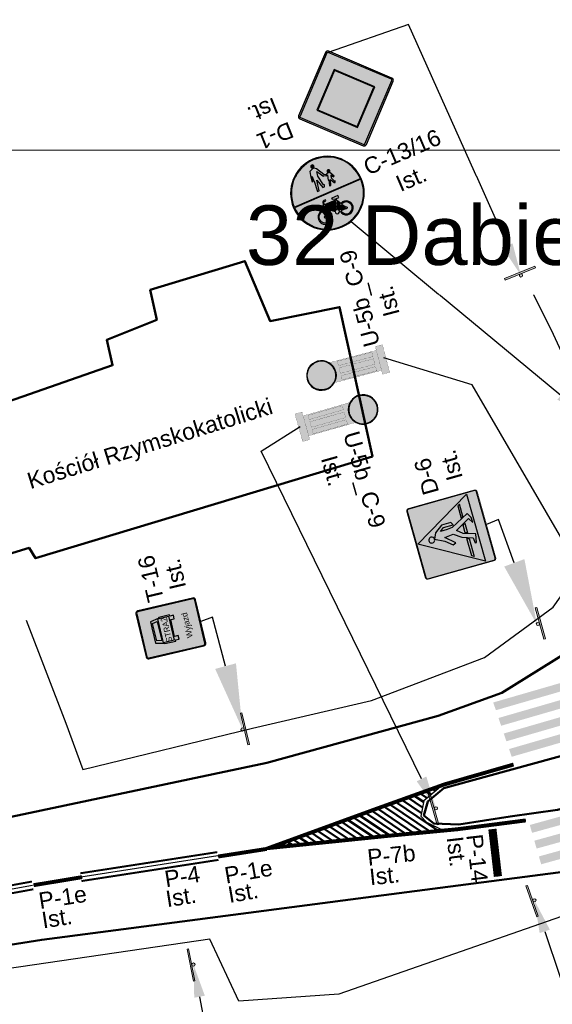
# Model space of a CAD drawing. Header units: millimetres. Extents: x -32728 to 3439, y -21222 to 1675.
# Tile 47 of 49: x 3295 to 3327, y 1544 to 1604. Entities that reach past the tile are written whole.
import ezdxf
from ezdxf import colors
from ezdxf.entities.mleader import LeaderData, LeaderLine
from ezdxf.math import Vec2, Vec3

# ---------------------------------------------------------------- set-up
doc = ezdxf.new("R2010")
doc.units = ezdxf.units.MM
for name, pattern in [('2', [1.5, 1, -0.5]), ('P-14', [1, 0.75, -0.25]), ('P-1E', [2, 0, -1, 1]), ('P-7b', [1, 1, 0])]:
    doc.linetypes.add(name, pattern=pattern)
doc.layers.add('0  podklady', color=250, linetype='Continuous', lineweight=5, plot=False)
doc.layers.add('0 pomoc', color=61, linetype='Continuous', lineweight=30, plot=False)
for name, color, linetype, lineweight in [('10 znaki pionowe istniejące', 251, 'Continuous', 15), ('10 znaki poziome istniejące', 251, 'Continuous', 15), ('2 droga', 250, 'Continuous', 50)]:
    doc.layers.add(name, color=color, linetype=linetype, lineweight=lineweight)
doc.layers.add('2 krawedz jezdni', color=7, linetype='2', lineweight=50, true_color=0x000000)
doc.layers.add('4 wymiary', color=7, linetype='Continuous', lineweight=15, true_color=0x000000)
for name, color, linetype, true_color in [('ZWTraffic_Color_255_255_255', 7, 'Continuous', 0xffffff), ('ZWTraffic_Grey_0_0_0', 7, 'Continuous', 0x000000), ('ZWTraffic_Grey_1', 7, 'Continuous', 0x4c4c4c), ('ZWTraffic_Grey_2', 7, 'Continuous', 0xe1e1e1), ('ZWTraffic_Grey_255_255_255', 7, 'Continuous', 0xffffff), ('ZWTraffic_Grey_40', 7, 'Continuous', 0xbcbcbc), ('ZWTraffic_Grey_5', 7, 'Continuous', 0x1d1d1d), ('ZWTraffic_Grey_7', 7, 'Continuous', 0x000000)]:
    doc.layers.add(name, color=color, linetype=linetype, true_color=true_color)
doc.styles.add('Drogowy', font='Drogowa.ttf')
doc.styles.add('plan', font='arial.ttf', dxfattribs={"height": 1})
doc.styles.get("Standard").update_dxf_attribs({"font": 'arial.ttf'})
picture_1 = doc.add_image_def('image32.png', size_in_pixel=(1895, 898))

# ---------------------------------------------------------------- blocks, each defined once
blk = doc.blocks.new('P_Opis_Poziome')
for tag, p in [('SYMBOL', (0, 0)), ('DŁUGOŚĆ', (0, -1.2)), ('STAN', (0, -2.4))]:
    blk.add_attdef(tag, p, '', height=1)
at = {"flags": 1}
for tag, p in [('Powierzchnia', (0, -3.6)), ('Powierzchnia_na_mb', (0, -4.8))]:
    blk.add_attdef(tag, p, '', height=1, dxfattribs=at)
blk = doc.blocks.new('P_Opis_Pionowe')
for tag, p in [('Symbol', (0, 0)), ('Stan', (5, 0))]:
    blk.add_attdef(tag, p, '', height=1)
at = {"flags": 1}
for tag, p in [('Wielkość', (0, -1.2)), ('Odblaskowość', (0, -2.4)), ('Aktywny', (0, -3.6)), ('Ilość', (0, -4.8)), ('Dodatkowe', (0, -6)), ('Kilometraż', (0, -7.2)), ('NrDrogi', (0, -8.4))]:
    blk.add_attdef(tag, p, '', height=1, dxfattribs=at)
blk = doc.blocks.new('C-9_')
at = {"true_color": 0xffffff}
h = blk.add_hatch(color=7, dxfattribs=at)
h.dxf.hatch_style = 1
h.paths.add_polyline_path([(-450, 450, -1), (450, 450, -1)])
h.paths.add_polyline_path([(-441, 450, -1), (441, 450, -1)], flags=16)
at = {"true_color": 0x1d1d1d}
h = blk.add_hatch(color=250, dxfattribs=at)
h.paths.add_polyline_path([(220, 832, 1), (-220, 68, 1)])
h.paths.add_polyline_path([(215, 508), (351, 247), (58, 235), (103, 313), (-346, 572), (-278, 688), (170, 430)], flags=16)
at = {"true_color": 0xffffff}
h = blk.add_hatch(color=7, dxfattribs=at)
h.dxf.hatch_style = 1
h.paths.add_polyline_path([(215, 508), (351, 247), (58, 235), (103, 313), (-346, 572), (-278, 688), (170, 430)])
at = {"color": 7, "true_color": 0xffffff}
blk.add_lwpolyline([(450, 450, 1), (-450, 450, 1)], format="xyb", close=True, dxfattribs=at)
at = {"color": 250, "true_color": 0x1d1d1d}
blk.add_lwpolyline([(441, 450, 1), (-441, 450, 1)], format="xyb", close=True, dxfattribs=at)
blk = doc.blocks.new('U-5b_C-9_')
at = {"layer": 'ZWTraffic_Grey_2'}
h = blk.add_hatch(color=256, dxfattribs=at)
h.paths.add_polyline_path([(-33, 150), (-33, 586), (36, 586), (36, 150)])
h.paths.add_polyline_path([(64, 150), (64, 586), (119, 586), (119, 150)])
h.paths.add_polyline_path([(-115, 150), (-115, 586), (-63, 586), (-63, 150)])
at = {"layer": 'ZWTraffic_Grey_255_255_255'}
h = blk.add_hatch(color=256, dxfattribs=at)
h.paths.add_polyline_path([(-183, 815, 0.205258), (-126, 682, 0.4), (128, 682, 0.205258), (186, 815, 1)])
h.paths.add_polyline_path([(178, 815, 1), (-176, 815, 1)], flags=16)
h = blk.add_hatch(color=256, dxfattribs=at)
h.paths.add_polyline_path([(-126, 90), (128, 90), (128, 682, -0.4), (-126, 682)])
h.paths.add_polyline_path([(-33, 150), (-33, 586), (36, 586), (36, 150)], flags=16)
h.paths.add_polyline_path([(64, 150), (64, 586), (119, 586), (119, 150)], flags=16)
h.paths.add_polyline_path([(-115, 150), (-115, 586), (-63, 586), (-63, 150)], flags=16)
h.paths.add_polyline_path([(-175, 0), (-175, 90), (-126, 90), (128, 90), (175, 90), (175, 0)])
at = {"layer": 'ZWTraffic_Grey_0_0_0'}
blk.add_lwpolyline([(128, 682, 1.77, 1.77, 0), (128, 90, 1.77, 1.77, 0), (175, 90, 1.77, 1.77, 0), (175, 0, 1.77, 1.77, 0), (-175, 0, 1.77, 1.77, 0), (-175, 90, 1.77, 1.77, 0), (-126, 90, 1.77, 1.77, 0), (-126, 682, 1.77, 1.77, 0.4)], format="xyseb", close=True, dxfattribs=at)
at = {"layer": 'ZWTraffic_Grey_255_255_255', "const_width": 1.77}
blk.add_lwpolyline([(186, 815, 1), (-183, 815, 1)], format="xyb", close=True, dxfattribs=at)
at = {"layer": 'ZWTraffic_Grey_255_255_255'}
for points in [[(-115, 586, 1.77, 1.77, 0), (-115, 150, 1.77, 1.77, 0), (-63, 150, 1.77, 1.77, 0), (-63, 586, 1.77, 1.77, 0)], [(-33, 586, 1.77, 1.77, 0), (-33, 150, 1.77, 1.77, 0), (36, 150, 1.77, 1.77, 0), (36, 586, 1.77, 1.77, 0)], [(64, 586, 1.77, 1.77, 0), (64, 150, 1.77, 1.77, 0), (119, 150, 1.77, 1.77, 0), (119, 586, 1.77, 1.77, 0)]]:
    blk.add_lwpolyline(points, format="xyseb", close=True, dxfattribs=at)
blk.add_lwpolyline([(-126, 90, 1.77, 1.77, 0), (128, 90, 0, 0, 0)], format="xyseb", dxfattribs=at)
blk.add_circle((1, 815), 177, dxfattribs=at)
at = {"layer": 'ZWTraffic_Color_255_255_255', "xscale": 0.4, "yscale": 0.4, "zscale": 0.4}
blk.add_blockref('C-9_', (0, 638), dxfattribs=at)
blk = doc.blocks.new('Słupek')
h = blk.add_hatch(color=256)
h.paths.add_polyline_path([(-50, -5), (0, -5), (50, -5), (50, -10), (-50, -10)])
h.paths.add_polyline_path([(5, 0, 1), (-5, 0, 1)])
at = {"color": 7}
blk.add_lwpolyline([(-50, -5), (50, -5), (50, -10), (-50, -10)], close=True, dxfattribs=at)
blk.add_circle((0, 0), 5, dxfattribs=at)
blk = doc.blocks.new('D-6_')
at = {"layer": 'ZWTraffic_Grey_0_0_0'}
h = blk.add_hatch(color=256, dxfattribs=at)
h.dxf.hatch_style = 1
h.paths.add_polyline_path([(-175, 195), (-175, 177), (-74, 158), (-27, 306), (31, 373), (133, 194), (73, 157), (135, 157), (195, 192), (79, 414), (72, 481), (72, 565), (108, 517), (108, 393), (144, 414), (144, 535), (72, 628), (0, 661), (-54, 547), (-128, 461), (-111, 424), (-14, 535), (0, 427), (-67, 333), (-110, 204)])
h.paths.add_polyline_path([(-331, 252), (-317, 279), (-97, 279), (-106, 252)])
h.paths.add_polyline_path([(36, 697, 2.414214), (0, 661, 0.414214)])
h.paths.add_polyline_path([(162, 279), (176, 252), (331, 252), (317, 279)])
h.paths.add_polyline_path([(-33, 252), (-24, 279), (72, 279), (88, 252)])
at = {"layer": 'ZWTraffic_Grey_255_255_255'}
h = blk.add_hatch(color=256, dxfattribs=at)
h.dxf.hatch_style = 1
h.paths.add_polyline_path([(-450, 30, 0.414214), (-420, 0), (0, 0), (420, 0, 0.414214), (450, 30), (450, 870, 0.414214), (420, 900), (-420, 900, 0.414214), (-450, 870)])
h.paths.add_polyline_path([(-441, 30, 0.414214), (-420, 9), (420, 9, 0.414214), (441, 30), (441, 870, 0.414214), (420, 891), (-420, 891, 0.414214), (-441, 870)], flags=16)
h.paths.add_polyline_path([(-390, 240), (-390, 795), (-240, 795), (-240, 613), (90, 613), (90, 878), (293, 878), (293, 22), (90, 22), (90, 422), (-240, 422), (-240, 240)], flags=0)
h.paths.add_polyline_path([(-382, 248), (-382, 788), (-247, 788), (-247, 613), (-247, 248)], flags=0)
h = blk.add_hatch(color=256, dxfattribs=at)
h.dxf.hatch_style = 1
h.paths.add_polyline_path([(-426, 135), (0, 876), (426, 135)])
at = {"layer": 'ZWTraffic_Grey_5'}
h = blk.add_hatch(color=256, dxfattribs=at)
h.dxf.hatch_style = 1
h.paths.add_polyline_path([(-420, 9), (420, 9, 0.414214), (441, 30), (441, 870, 0.414214), (420, 891), (-420, 891, 0.414214), (-441, 870), (-441, 30, 0.414214)])
at = {"layer": 'ZWTraffic_Grey_0_0_0'}
blk.add_lwpolyline([(36, 697, 2.414214), (0, 661, 0.414214)], format="xyb", close=True, dxfattribs=at)
for points in [[(-175, 195), (-175, 177), (-74, 158), (-27, 306), (31, 373), (133, 194), (73, 157), (135, 157), (195, 192), (79, 414), (72, 481), (72, 565), (108, 517), (108, 393), (144, 414), (144, 535), (72, 628), (0, 661), (-54, 547), (-128, 461), (-111, 424), (-14, 535), (0, 427), (-67, 333), (-110, 204)], [(-331, 252), (-317, 279), (-97, 279), (-106, 252)], [(-33, 252), (-24, 279), (72, 279), (88, 252)], [(162, 279), (176, 252), (331, 252), (317, 279)]]:
    blk.add_lwpolyline(points, close=True, dxfattribs=at)
at = {"layer": 'ZWTraffic_Grey_255_255_255'}
blk.add_lwpolyline([(-420, 9), (420, 9, 0.414214), (441, 30), (441, 870, 0.414214), (420, 891), (-420, 891, 0.414214), (-441, 870), (-441, 30, 0.414214), (-420, 9)], format="xyb", close=True, dxfattribs=at)
blk.add_lwpolyline([(-426, 135), (0, 876), (426, 135)], close=True, dxfattribs=at)
at = {"layer": 'ZWTraffic_Grey_5', "const_width": 5}
blk.add_lwpolyline([(-420, 0), (420, 0, 0.414214), (450, 30), (450, 870, 0.414214), (420, 900), (-420, 900, 0.414214), (-450, 870), (-450, 30, 0.414214)], format="xyb", close=True, dxfattribs=at)
blk = doc.blocks.new('T-16_')
at = {"layer": 'ZWTraffic_Grey_0_0_0'}
h = blk.add_hatch(color=256, dxfattribs=at)
h.dxf.hatch_style = 1
h.paths.add_polyline_path([(-300, 720), (-300, 30, 0.414214), (-270, 0), (270, 0, 0.414214), (300, 30), (300, 720, 0.414214), (270, 750), (-270, 750, 0.414214)])
h.paths.add_polyline_path([(-290, 720), (-290, 30, 0.414214), (-270, 10), (270, 10, 0.414214), (290, 30), (290, 720, 0.414214), (270, 740), (-270, 740, 0.414214)], flags=16)
h.paths.add_polyline_path([(-145, 431), (-145, 542), (-136, 551), (-119, 632), (-59, 634), (40, 634), (100, 632), (117, 551), (126, 542), (126, 431), (114, 431), (114, 394), (77, 394), (77, 431), (-96, 431), (-96, 394), (-133, 394), (-133, 431)], flags=0)
h.paths.add_polyline_path([(-108, 566), (-98, 616), (79, 616), (89, 566)], flags=0)
h.paths.add_polyline_path([(-275, 350), (-275, 300), (275, 300), (275, 350), (120, 350, -1), (60, 350), (-90, 350, -1), (-150, 350)], flags=0)
h = blk.add_hatch(color=256, dxfattribs=at)
h.paths.add_polyline_path([(134, 598), (60, 600), (-60, 600), (-134, 598), (-154, 499), (-165, 487), (-165, 352), (-150, 352), (-150, 307), (-105, 307), (-105, 352), (105, 352), (105, 307), (150, 307), (150, 352), (165, 352), (165, 487), (154, 499)])
h.paths.add_polyline_path([(108, 578), (120, 518), (-120, 518), (-108, 578)], flags=16)
h.paths.add_polyline_path([(150, 503), (150, 367), (-150, 367), (-150, 503)], flags=16)
at = {"layer": 'ZWTraffic_Grey_1'}
blk.add_hatch(color=256, dxfattribs=at).paths.add_polyline_path([(150, 503), (-150, 503), (-150, 367), (150, 367)])
at = {"layer": 'ZWTraffic_Grey_40'}
h = blk.add_hatch(color=256, dxfattribs=at)
h.dxf.hatch_style = 1
h.paths.add_polyline_path([(-290, 720), (-290, 30, 0.414214), (-270, 10), (270, 10, 0.414214), (290, 30), (290, 720, 0.414214), (270, 740), (-270, 740, 0.414214)])
h.paths.add_polyline_path([(-165, 352), (-165, 487), (-154, 499), (-134, 598), (-60, 600), (60, 600), (134, 598), (154, 499), (165, 487), (165, 352), (150, 352), (150, 307), (105, 307), (105, 352), (-105, 352), (-105, 307), (-150, 307), (-150, 352)], flags=16)
h.paths.add_polyline_path([(-150, 484), (-150, 367), (150, 367), (150, 484)], flags=0)
h.paths.add_polyline_path([(-120, 518), (-108, 578), (108, 578), (120, 518)], flags=0)
h.paths.add_polyline_path([(-120, 518), (-108, 578), (108, 578), (120, 518)], flags=0)
h = blk.add_hatch(color=256, dxfattribs=at)
h.dxf.hatch_style = 1
h.paths.add_polyline_path([(-120, 518), (120, 518), (108, 578), (-108, 578)])
at = {"layer": 'ZWTraffic_Grey_0_0_0'}
for points in [[(-270, 0), (270, 0, 0.414214), (300, 30), (300, 720, 0.414214), (270, 750), (-270, 750, 0.414214), (-300, 720), (-300, 30, 0.414214)], [(-270, 10), (270, 10, 0.414214), (290, 30), (290, 720, 0.414214), (270, 740), (-270, 740, 0.414214), (-290, 720), (-290, 30, 0.414214), (-270, 10)]]:
    blk.add_lwpolyline(points, format="xyb", close=True, dxfattribs=at)
blk.add_lwpolyline([(-165, 487), (-165, 352), (-150, 352), (-150, 307), (-105, 307), (-105, 352), (105, 352), (105, 307), (150, 307), (150, 352), (165, 352), (165, 487), (154, 499), (134, 598), (60, 600), (-60, 600), (-134, 598), (-154, 499)], close=True, dxfattribs=at)
at = {"layer": 'ZWTraffic_Grey_0_0_0', "lineweight": -3}
blk.add_lwpolyline([(-120, 518), (-108, 578), (108, 578), (120, 518)], close=True, dxfattribs=at)
at = {"layer": 'ZWTraffic_Grey_1'}
blk.add_lwpolyline([(-150, 503), (150, 503), (150, 367), (-150, 367)], close=True, dxfattribs=at)
at = {"layer": 'ZWTraffic_Grey_0_0_0', "insert": (-166, 210), "char_height": 72, "width": 330, "attachment_point": 1, "style": 'Drogowy'}
blk.add_mtext('Wyjazd', dxfattribs=at)
at = {"layer": 'ZWTraffic_Grey_7', "insert": (0, 390), "char_height": 72, "width": 300, "attachment_point": 8, "style": 'Drogowy'}
blk.add_mtext('\\pxqc;{\\C255;\\c16777215;STRAŻ}', dxfattribs=at)
blk = doc.blocks.new('C-13_16 poz_')
at = {"layer": 'ZWTraffic_Grey_255_255_255'}
h = blk.add_hatch(color=256, dxfattribs=at)
h.dxf.hatch_style = 1
edge = h.paths.add_edge_path()
edge.add_ellipse((0, 450), major_axis=(450, 0), ratio=1, start_angle=270, end_angle=450)
edge.add_ellipse((0, 450), major_axis=(450, 0), ratio=1, start_angle=90, end_angle=270)
edge = h.paths.add_edge_path(flags=16)
edge.add_ellipse((0, 450), major_axis=(441, 0), ratio=1, start_angle=0.5847, end_angle=90)
edge.add_ellipse((0, 450), major_axis=(441, 0), ratio=1, start_angle=90, end_angle=179.4153)
edge.add_line((-441, 454), (441, 454))
edge = h.paths.add_edge_path(flags=16)
edge.add_ellipse((0, 450), major_axis=(441, 0), ratio=1, start_angle=180.5847, end_angle=270)
edge.add_ellipse((0, 450), major_axis=(441, 0), ratio=1, start_angle=270, end_angle=359.4153)
edge.add_line((441, 446), (-441, 446))
h = blk.add_hatch(color=256, dxfattribs=at)
h.dxf.hatch_style = 1
h.paths.add_polyline_path([(-116, 651), (-106, 650), (-105, 657), (-90, 708), (-94, 649), (-92, 649), (-104, 517), (-81, 517), (-58, 647), (-25, 536), (-3, 536), (7, 559), (-5, 564), (-25, 685), (-15, 742), (40, 660), (45, 663), (69, 649), (88, 655), (72, 593), (78, 592), (60, 521), (76, 519), (99, 587), (128, 535), (137, 534), (145, 551), (137, 552), (119, 597), (129, 636), (146, 603), (159, 608), (128, 671), (99, 676), (70, 663), (50, 674), (-6, 774), (-33, 796), (-51, 797), (-93, 779), (-106, 728)])
h = blk.add_hatch(color=256, dxfattribs=at)
h.dxf.hatch_style = 1
edge = h.paths.add_edge_path()
edge.add_ellipse((-40, 821), major_axis=(19.8, 0), ratio=1, start_angle=0, end_angle=180)
edge.add_ellipse((-40, 821), major_axis=(19.8, 0), ratio=1, start_angle=180, end_angle=360)
h = blk.add_hatch(color=256, dxfattribs=at)
h.dxf.hatch_style = 1
edge = h.paths.add_edge_path()
edge.add_ellipse((119, 692), major_axis=(16.5, 0), ratio=1, start_angle=0, end_angle=180)
edge.add_ellipse((119, 692), major_axis=(16.5, 0), ratio=1, start_angle=180, end_angle=360)
h = blk.add_hatch(color=256, dxfattribs=at)
h.dxf.hatch_style = 1
h.paths.add_polyline_path([(-121, 278, 25.961443), (-108, 274), (-104, 291), (-3, 205, 1.108236), (46, 187), (54, 187, 3.319279), (100, 270), (68, 322), (75, 346), (106, 346), (106, 372), (27, 372, 0.720759), (23, 360), (62, 347), (57, 332), (-92, 332), (-82, 366, -0.334045), (-74, 372), (-53, 372), (-53, 385), (-74, 385, 0.334045), (-95, 370)])
h.paths.add_polyline_path([(-142, 206, 3.731696), (-129, 203), (-112, 261, -21.954406), (-125, 265)], flags=16)
h.paths.add_polyline_path([(67, 187, 3.23686), (107, 259), (139, 207, -1.763174), (128, 187)], flags=16)
h.paths.add_polyline_path([(-99, 305), (5, 215, -0.167013), (22, 220), (53, 319), (-95, 319)], flags=16)
h.paths.add_polyline_path([(34, 216, -0.191903), (46, 200), (54, 200, -0.219028), (89, 263), (63, 305)], flags=16)
h.paths.add_polyline_path([(67, 200, -0.211684), (96, 252), (127, 200)], flags=16)
at = {"layer": 'ZWTraffic_Grey_5'}
h = blk.add_hatch(color=256, dxfattribs=at)
h.dxf.hatch_style = 1
edge = h.paths.add_edge_path()
edge.add_ellipse((0, 450), major_axis=(441, 0), ratio=1, start_angle=0.5847, end_angle=90)
edge.add_ellipse((0, 450), major_axis=(441, 0), ratio=1, start_angle=90, end_angle=179.4153)
edge.add_line((-441, 454), (441, 454))
h.paths.add_polyline_path([(-116, 651), (-106, 650), (-105, 657), (-90, 708), (-94, 649), (-92, 649), (-104, 517), (-81, 517), (-58, 647), (-25, 536), (-3, 536), (7, 559), (-5, 564), (-25, 685), (-15, 742), (40, 660), (45, 663), (69, 649), (88, 655), (72, 593), (78, 592), (60, 521), (76, 519), (99, 587), (128, 535), (137, 534), (145, 551), (137, 552), (119, 597), (129, 636), (146, 603), (159, 608), (128, 671), (99, 676), (70, 663), (50, 674), (-6, 774), (-33, 796), (-51, 797), (-93, 779), (-106, 728)], flags=16)
edge = h.paths.add_edge_path(flags=16)
edge.add_ellipse((-40, 821), major_axis=(19.8, 0), ratio=1, start_angle=0, end_angle=180)
edge.add_ellipse((-40, 821), major_axis=(19.8, 0), ratio=1, start_angle=180, end_angle=360)
edge = h.paths.add_edge_path(flags=16)
edge.add_ellipse((119, 692), major_axis=(16.5, 0), ratio=1, start_angle=0, end_angle=180)
edge.add_ellipse((119, 692), major_axis=(16.5, 0), ratio=1, start_angle=180, end_angle=360)
h = blk.add_hatch(color=256, dxfattribs=at)
h.dxf.hatch_style = 1
edge = h.paths.add_edge_path()
edge.add_ellipse((0, 450), major_axis=(441, 0), ratio=1, start_angle=180.5847, end_angle=270)
edge.add_ellipse((0, 450), major_axis=(441, 0), ratio=1, start_angle=270, end_angle=359.4153)
edge.add_line((441, 446), (-441, 446))
edge = h.paths.add_edge_path(flags=16)
edge.add_ellipse((-138, 194), major_axis=(86, 0), ratio=1, start_angle=78.3965, end_angle=429.5731)
edge.add_line((-108, 274), (-104, 291))
edge.add_line((-104, 291), (-3, 205))
edge.add_ellipse((20, 194), major_axis=(26.5, 0), ratio=1, start_angle=153.7667, end_angle=345.5225)
edge.add_line((46, 187), (54, 187))
edge.add_ellipse((139, 194), major_axis=(86, 0), ratio=1, start_angle=184.4117, end_angle=477.3478)
edge.add_line((100, 270), (68, 322))
edge.add_line((68, 322), (75, 346))
edge.add_line((75, 346), (106, 346))
edge.add_line((106, 346), (106, 372))
edge.add_line((106, 372), (27, 372))
edge.add_ellipse((27, 365), major_axis=(6.61, 0), ratio=1, start_angle=90, end_angle=233.1301)
edge.add_line((23, 360), (62, 347))
edge.add_line((62, 347), (57, 332))
edge.add_line((57, 332), (-92, 332))
edge.add_line((-92, 332), (-82, 366))
edge.add_ellipse((-74, 364), major_axis=(-7.94, 0), ratio=1, start_angle=270, end_angle=343.8866, ccw=False)
edge.add_line((-74, 372), (-53, 372))
edge.add_line((-53, 372), (-53, 385))
edge.add_line((-53, 385), (-74, 385))
edge.add_ellipse((-74, 364), major_axis=(21.2, 0), ratio=1, start_angle=90, end_angle=163.8866)
edge.add_line((-95, 370), (-121, 278))
edge = h.paths.add_edge_path(flags=0)
edge.add_ellipse((-138, 194), major_axis=(13.2, 0), ratio=1, start_angle=104.6245, end_angle=404.619)
edge.add_line((-129, 203), (-112, 261))
edge.add_ellipse((-138, 194), major_axis=(-72.8, 0), ratio=1, start_angle=259.2187, end_angle=608.7869, ccw=False)
edge.add_line((-125, 265), (-142, 206))
edge = h.paths.add_edge_path(flags=0)
edge.add_ellipse((139, 194), major_axis=(72.8, 0), ratio=1, start_angle=185.2159, end_angle=476.5436)
edge.add_line((107, 259), (139, 207))
edge.add_ellipse((139, 194), major_axis=(-13.2, 0), ratio=1, start_angle=390, end_angle=631.7595, ccw=False)
edge.add_line((128, 187), (67, 187))
edge = h.paths.add_edge_path(flags=0)
edge.add_line((-99, 305), (5, 215))
edge.add_ellipse((20, 194), major_axis=(-26.5, 0), ratio=1, start_angle=266.8851, end_angle=304.8116, ccw=False)
edge.add_line((22, 220), (53, 319))
edge.add_line((53, 319), (-95, 319))
edge.add_line((-95, 319), (-99, 305))
edge = h.paths.add_edge_path(flags=0)
edge.add_ellipse((20, 194), major_axis=(-26.5, 0), ratio=1, start_angle=194.4775, end_angle=237.9301, ccw=False)
edge.add_line((46, 200), (54, 200))
edge.add_ellipse((139, 194), major_axis=(-86, 0), ratio=1, start_angle=306.1712, end_angle=355.5883, ccw=False)
edge.add_line((89, 263), (63, 305))
edge.add_line((63, 305), (34, 216))
edge = h.paths.add_edge_path(flags=0)
edge.add_ellipse((139, 194), major_axis=(-72.8, 0), ratio=1, start_angle=306.9754, end_angle=354.7841, ccw=False)
edge.add_line((96, 252), (127, 200))
edge.add_line((127, 200), (67, 200))
h = blk.add_hatch(color=256, dxfattribs=at)
h.dxf.hatch_style = 1
edge = h.paths.add_edge_path()
edge.add_ellipse((-138, 194), major_axis=(13.2, 0), ratio=1, start_angle=104.6245, end_angle=404.619)
edge.add_line((-129, 203), (-112, 261))
edge.add_ellipse((-138, 194), major_axis=(-72.8, 0), ratio=1, start_angle=259.2187, end_angle=608.7869, ccw=False)
edge.add_line((-125, 265), (-142, 206))
h = blk.add_hatch(color=256, dxfattribs=at)
h.dxf.hatch_style = 1
edge = h.paths.add_edge_path()
edge.add_line((-99, 305), (5, 215))
edge.add_ellipse((20, 194), major_axis=(-26.5, 0), ratio=1, start_angle=266.8851, end_angle=304.8116, ccw=False)
edge.add_line((22, 220), (53, 319))
edge.add_line((53, 319), (-95, 319))
edge.add_line((-95, 319), (-99, 305))
h = blk.add_hatch(color=256, dxfattribs=at)
h.dxf.hatch_style = 1
edge = h.paths.add_edge_path()
edge.add_ellipse((20, 194), major_axis=(-26.5, 0), ratio=1, start_angle=194.4775, end_angle=237.9301, ccw=False)
edge.add_line((46, 200), (54, 200))
edge.add_ellipse((139, 194), major_axis=(-86, 0), ratio=1, start_angle=306.1712, end_angle=355.5883, ccw=False)
edge.add_line((89, 263), (63, 305))
edge.add_line((63, 305), (34, 216))
h = blk.add_hatch(color=256, dxfattribs=at)
h.dxf.hatch_style = 1
edge = h.paths.add_edge_path()
edge.add_ellipse((139, 194), major_axis=(72.8, 0), ratio=1, start_angle=185.2159, end_angle=476.5436)
edge.add_line((107, 259), (139, 207))
edge.add_ellipse((139, 194), major_axis=(-13.2, 0), ratio=1, start_angle=390, end_angle=631.7595, ccw=False)
edge.add_line((128, 187), (67, 187))
h = blk.add_hatch(color=256, dxfattribs=at)
h.dxf.hatch_style = 1
edge = h.paths.add_edge_path()
edge.add_ellipse((139, 194), major_axis=(-72.8, 0), ratio=1, start_angle=306.9754, end_angle=354.7841, ccw=False)
edge.add_line((96, 252), (127, 200))
edge.add_line((127, 200), (67, 200))
at = {"layer": 'ZWTraffic_Color_255_255_255', "color": 7, "true_color": 0xffffff}
for points in [[(-121, 278, 25.961443), (-108, 274), (-104, 291), (-3, 205, 1.108236), (46, 187), (54, 187, 3.319279), (100, 270), (68, 322), (75, 346), (106, 346), (106, 372), (27, 372, 0.720759), (23, 360), (62, 347), (57, 332), (-92, 332), (-82, 366, -0.334045), (-74, 372), (-53, 372), (-53, 385), (-74, 385, 0.334045), (-95, 370)], [(-142, 206, 3.731696), (-129, 203), (-112, 261, -21.954406), (-125, 265)], [(-99, 305), (5, 215, -0.167013), (22, 220), (53, 319), (-95, 319)], [(34, 216, -0.191903), (46, 200), (54, 200, -0.219028), (89, 263), (63, 305)], [(67, 187, 3.23686), (107, 259), (139, 207, -1.763174), (128, 187)], [(67, 200, -0.211684), (96, 252), (127, 200)]]:
    blk.add_lwpolyline(points, format="xyb", close=True, dxfattribs=at)
at = {"layer": 'ZWTraffic_Grey_255_255_255'}
for points in [[(0, 0, 1), (0, 900, 1)], [(-20, 821, 1), (-60, 821, 1)], [(136, 692, 1), (102, 692, 1)]]:
    blk.add_lwpolyline(points, format="xyb", close=True, dxfattribs=at)
blk.add_lwpolyline([(-116, 651), (-106, 650), (-105, 657), (-90, 708), (-94, 649), (-92, 649), (-104, 517), (-81, 517), (-58, 647), (-25, 536), (-3, 536), (7, 559), (-5, 564), (-25, 685), (-15, 742), (40, 660), (45, 663), (69, 649), (88, 655), (72, 593), (78, 592), (60, 521), (76, 519), (99, 587), (128, 535), (137, 534), (145, 551), (137, 552), (119, 597), (129, 636), (146, 603), (159, 608), (128, 671), (99, 676), (70, 663), (50, 674), (-6, 774), (-33, 796), (-51, 797), (-93, 779), (-106, 728)], close=True, dxfattribs=at)
at = {"layer": 'ZWTraffic_Grey_5'}
for points in [[(441, 454, 0.411228), (0, 891, 0.411228), (-441, 454)], [(-441, 446, 0.411228), (0, 9, 0.411228), (441, 446)]]:
    blk.add_lwpolyline(points, format="xyb", close=True, dxfattribs=at)
blk = doc.blocks.new('D-1_')
at = {"layer": 'ZWTraffic_Grey_0_0_0'}
h = blk.add_hatch(color=256, dxfattribs=at)
h.dxf.hatch_style = 1
h.paths.add_polyline_path([(-615, 603), (-21, 9, 0.414214), (21, 9), (615, 603, 0.414214), (615, 645), (21, 1239, 0.414214), (-21, 1239), (-615, 645, 0.414214)])
h.paths.add_polyline_path([(-602, 615), (-8, 22, 0.414214), (8, 22), (602, 615, 0.414214), (602, 632), (8, 1226, 0.414214), (-8, 1226), (-602, 632, 0.414214)], flags=16)
h.paths.add_polyline_path([(0, 242), (-382, 624), (0, 1006), (382, 624)], flags=0)
h.paths.add_polyline_path([(0, 255), (-369, 624), (0, 993), (369, 624)], flags=0)
h = blk.add_hatch(color=256, dxfattribs=at)
h.dxf.hatch_style = 1
h.paths.add_polyline_path([(-381, 624), (0, 1006), (382, 624), (0, 242)])
h.paths.add_polyline_path([(-369, 624), (0, 993), (369, 624), (0, 255)], flags=16)
at = {"layer": 'ZWTraffic_Grey_2'}
h = blk.add_hatch(color=256, dxfattribs=at)
h.dxf.hatch_style = 1
h.paths.add_polyline_path([(0, 255), (369, 624), (0, 993), (-369, 624)])
at = {"layer": 'ZWTraffic_Grey_255_255_255'}
h = blk.add_hatch(color=256, dxfattribs=at)
h.dxf.hatch_style = 1
h.paths.add_polyline_path([(-602, 615, -0.414214), (-602, 632), (-8, 1226, -0.414214), (8, 1226), (602, 632, -0.414214), (602, 615), (8, 22, -0.414214), (-8, 22)])
h.paths.add_polyline_path([(-381, 624), (0, 1006), (382, 624), (0, 242)], flags=16)
h.paths.add_polyline_path([(-369, 624), (0, 993), (369, 624), (0, 255)], flags=0)
at = {"layer": 'ZWTraffic_Grey_0_0_0'}
for points in [[(21, 9), (615, 603, 0.414214), (615, 645), (21, 1239, 0.414214), (-21, 1239), (-615, 645, 0.414214), (-615, 603), (-21, 9, 0.414214)], [(8, 22), (602, 615, 0.414214), (602, 632), (8, 1226, 0.414214), (-8, 1226), (-602, 632, 0.414214), (-602, 615), (-8, 22, 0.414214), (8, 22)]]:
    blk.add_lwpolyline(points, format="xyb", close=True, dxfattribs=at)
for points in [[(0, 242), (382, 624), (0, 1006), (-381, 624), (0, 242)], [(0, 255), (369, 624), (0, 993), (-369, 624), (0, 255)]]:
    blk.add_lwpolyline(points, close=True, dxfattribs=at)

msp = doc.modelspace()

# ---------------------------------------------------------------- hatches: boundary and pattern name
at = {"layer": '10 znaki poziome istniejące'}
h = msp.add_hatch(color=256, dxfattribs=at)
h.paths.add_polyline_path([(3325.001, 1559), (3329.124, 1560.193), (3328.963, 1560.667), (3324.84, 1559.474)])
h.paths.add_polyline_path([(3324.679, 1559.948), (3328.802, 1561.141), (3328.642, 1561.615), (3324.518, 1560.422)])
h.paths.add_polyline_path([(3324.357, 1560.896), (3328.481, 1562.089), (3328.32, 1562.563), (3324.196, 1561.37)])
h.paths.add_polyline_path([(3324.035, 1561.844), (3328.159, 1563.037), (3327.998, 1563.511), (3323.874, 1562.318)])
at = {"layer": '10 znaki poziome istniejące', "linetype": 'P-7b', "lineweight": 50}
h = msp.add_hatch(dxfattribs=at)
h.set_pattern_fill('ANSI31', color=256, scale=0.1, angle=101)
h.set_pattern_definition([(146, (3310.15834, 1553.42914), (-0.177544, -0.263219), [])])
h.paths.add_polyline_path([(3310.158, 1553.429), (3317.413, 1554.17), (3320.83, 1554.494), (3319.8, 1555), (3319.449, 1555.379), (3319.632, 1556.306), (3320.767, 1557.269), (3316.695, 1555.81)])
at = {"layer": '10 znaki poziome istniejące'}
h = msp.add_hatch(color=256, dxfattribs=at)
h.paths.add_polyline_path([(3326.803, 1552.435), (3330.869, 1553.558), (3330.73, 1554.038), (3326.664, 1552.915)])
h.paths.add_polyline_path([(3326.525, 1553.395), (3330.59, 1554.519), (3330.451, 1554.999), (3326.386, 1553.876)])
h.paths.add_polyline_path([(3326.246, 1554.356), (3330.312, 1555.479), (3330.173, 1555.959), (3326.107, 1554.836)])

# ---------------------------------------------------------------- linework, layer by layer
at = {"layer": '0 pomoc'}
for p, q in [((3320.767, 1557.269), (3319.632, 1556.306)), ((3319.632, 1556.306), (3319.449, 1555.379)), ((3319.449, 1555.379), (3319.8, 1555)), ((3319.8, 1555), (3320.83, 1554.494)), ((3324.159, 1551.693), (3323.822, 1554.585)), ((3310.028, 1553.373), (3307.064, 1552.91)), ((3307.045, 1552.942), (3298.672, 1551.648)), ((3298.744, 1551.648), (3295.784, 1551.159)), ((3295.725, 1551.145), (3285.698, 1549.312))]:
    msp.add_line(p, q, dxfattribs=at)
msp.add_lwpolyline([(3325.859, 1555.114), (3321.681, 1554.575), (3317.413, 1554.17), (3310.158, 1553.429), (3316.695, 1555.81), (3320.895, 1557.315), (3325.117, 1558.528)], dxfattribs=at)
at = {"layer": '10 znaki poziome istniejące', "linetype": 'P-7b', "const_width": 0.24, "flags": 128}
msp.add_lwpolyline([(3325.859, 1555.114), (3321.681, 1554.575), (3317.413, 1554.17), (3310.158, 1553.429), (3316.695, 1555.81), (3320.895, 1557.315), (3325.117, 1558.528)], dxfattribs=at)
at = {"layer": '10 znaki poziome istniejące', "linetype": 'P-14', "const_width": 0.5, "flags": 128}
msp.add_lwpolyline([(3324.159, 1551.693), (3323.822, 1554.585)], dxfattribs=at)
at = {"layer": '10 znaki poziome istniejące', "linetype": 'P-1E', "const_width": 0.24, "flags": 128}
for points in [[(3310.028, 1553.373), (3307.064, 1552.91)], [(3298.744, 1551.648), (3295.784, 1551.159)]]:
    msp.add_lwpolyline(points, dxfattribs=at)
at = {"layer": '10 znaki poziome istniejące', "linetype": 'Continuous', "const_width": 0.12, "flags": 128}
for points in [[(3307.009, 1553.179), (3298.635, 1551.885)], [(3307.082, 1552.705), (3298.708, 1551.411)], [(3295.682, 1551.381), (3285.655, 1549.548)], [(3295.768, 1550.909), (3285.741, 1549.076)]]:
    msp.add_lwpolyline(points, dxfattribs=at)
at = {"layer": '2 droga', "color": 0, "lineweight": 30}
for points in [[(3295.327, 1567.344), (3297.76, 1561.048), (3298.794, 1558.22), (3309.165, 1560.744), (3316.434, 1562.447), (3323.338, 1565.063), (3327.535, 1568.135), (3330.059, 1571.693), (3330.85, 1575.099), (3330.576, 1578.262), (3327.565, 1584.801), (3325.771, 1588.39)], [(3354.691, 1508.484), (3344.496, 1540.558), (3338.535, 1538.855), (3333.76, 1551.234), (3314.436, 1544.506), (3308.323, 1544.08), (3306.559, 1547.852), (3289.977, 1545.431), (3256.269, 1540.304), (3232.001, 1536.569)]]:
    msp.add_lwpolyline(points, dxfattribs=at)
at = {"layer": '2 krawedz jezdni', "color": 0, "linetype": 'ByBlock'}
msp.add_lwpolyline([(3323.527, 1557.822), (3329.023, 1559.315), (3331.97, 1560.322), (3334.688, 1561.215), (3335.505, 1561.12), (3336.037, 1560.626), (3336.17, 1559.714), (3336.094, 1558.877), (3333.794, 1557.794), (3330.639, 1556.444), (3327.807, 1555.76), (3324.918, 1555.361), (3321.781, 1554.867), (3320.241, 1554.924), (3319.633, 1555.418), (3319.88, 1556.273), (3320.85, 1557.091)], close=True, dxfattribs=at)
msp.add_lwpolyline([(3386.886, 1508.849), (3375.889, 1518.484), (3367.325, 1527.097), (3359.685, 1535.905), (3354.965, 1542.62), (3350.293, 1548.46), (3346.935, 1551.233), (3343.042, 1552.791), (3339.15, 1553.18), (3334.429, 1552.791), (3316.084, 1550.406), (3296.279, 1547.827), (3259.199, 1541.988), (3228.412, 1537.147)], dxfattribs=at)

# ---------------------------------------------------------------- block references
at = {"layer": '10 znaki pionowe istniejące'}
for name, p, xscale, yscale, zscale, rotation in [('D-1_', (3313.705, 1602.101), 0.005, 0.005, 0.005, 201.9649555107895), ('U-5b_C-9_', (3317.326, 1583.324), 0.005, 0.005, 0.005, 104.7274458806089), ('U-5b_C-9_', (3311.991, 1579.093), 0.005, 0.005, 0.005, 285.9031112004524), ('D-6_', (3323.472, 1573.177), 0.005, 0.005, 0.005, 105.6899929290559), ('T-16_', (3305.993, 1567.272), 0.005, 0.005, 0.005, 103.2763970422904), ('Słupek', (3326.607, 1567.111), 0.02, 0.02, 0.02, 105.6899929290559), ('Słupek', (3308.552, 1560.674), 0.02, 0.02, 0.02, 103.2763970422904), ('Słupek', (3320.371, 1555.853), 0.02, 0.02, 0.02, 285.9031112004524), ('Słupek', (3326.388, 1550.235), 0.02000000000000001, 0.02000000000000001, 0.02000000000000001, 289.5024485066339), ('Słupek', (3305.55, 1546.312), 0.02, 0.02, 0.02, 281.1139954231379)]:
    msp.add_blockref(name, p, dxfattribs=dict(at, xscale=xscale, yscale=yscale, zscale=zscale, rotation=rotation))
ref = msp.add_blockref('P_Opis_Pionowe', (3311.4, 1597.808), dxfattribs=dict(at, rotation=201.9649555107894))
ref.add_attrib('Symbol', 'D-1', (3311.4, 1597.808), dxfattribs={"layer": '0', "height": 1, "rotation": 201.96496})
ref.add_attrib('Stan', 'Ist.', (3310.47, 1599.295), dxfattribs={"layer": '0', "height": 1, "rotation": 201.96496})
ref = msp.add_blockref('P_Opis_Pionowe', (3316.22, 1594.494), dxfattribs=dict(at, rotation=23.30884524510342))
ref.add_attrib('Symbol', 'C-13/16', (3316.22, 1594.494), dxfattribs={"layer": '0', "height": 1, "rotation": 23.30885})
ref.add_attrib('Stan', 'Ist.', (3318.203, 1593.487), dxfattribs={"layer": '0', "height": 1, "rotation": 23.30885})
ref = msp.add_blockref('P_Opis_Pionowe', (3314.7, 1578.707), dxfattribs=dict(at, rotation=285.9031112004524))
ref.add_attrib('Symbol', 'U-5b_C-9', (3314.7, 1578.707), dxfattribs={"layer": '0', "height": 1, "rotation": 285.90311})
ref.add_attrib('Stan', 'Ist.', (3313.329, 1577.228), dxfattribs={"layer": '0', "height": 1, "rotation": 285.90311})
ref = msp.add_blockref('P_Opis_Pionowe', (3320.576, 1575.168), dxfattribs=dict(at, rotation=105.6899929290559))
ref.add_attrib('Symbol', 'D-6', (3320.576, 1575.168), dxfattribs={"layer": '0', "height": 1, "rotation": 105.68999})
ref.add_attrib('Stan', 'Ist.', (3322.026, 1576.042), dxfattribs={"layer": '0', "height": 1, "rotation": 105.68999})
ref = msp.add_blockref('P_Opis_Pionowe', (3303.755, 1568.594), dxfattribs=dict(at, rotation=103.2763970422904))
ref.add_attrib('Symbol', 'T-16', (3303.755, 1568.594), dxfattribs={"layer": '0', "height": 1, "rotation": 103.2764})
ref.add_attrib('Stan', 'Ist.', (3305.113, 1569.363), dxfattribs={"layer": '0', "height": 1, "rotation": 103.2764})
at = {"layer": '10 znaki poziome istniejące'}
ref = msp.add_blockref('P_Opis_Poziome', (3322.221, 1554.217), dxfattribs=dict(at, rotation=276.6452780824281))
ref.add_attrib('SYMBOL', 'P-14', (3322.221, 1554.217), dxfattribs={"layer": '0', "height": 1, "rotation": 276.64528})
ref.add_attrib('STAN', 'Ist.', (3321.029, 1554.078), dxfattribs={"layer": '0', "height": 1, "rotation": 276.64528})
ref = msp.add_blockref('P_Opis_Poziome', (3316.232, 1552.344), dxfattribs=dict(at, rotation=5.988451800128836))
ref.add_attrib('SYMBOL', 'P-7b', (3316.232, 1552.344), dxfattribs={"layer": '0', "height": 1, "rotation": 365.98845})
ref.add_attrib('STAN', 'Ist.', (3316.358, 1551.151), dxfattribs={"layer": '0', "height": 1, "rotation": 365.98845})
ref = msp.add_blockref('P_Opis_Poziome', (3303.875, 1551.03), dxfattribs=dict(at, rotation=9.087877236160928))
ref.add_attrib('SYMBOL', 'P-4', (3303.875, 1551.03), dxfattribs={"layer": '0', "height": 1, "rotation": 369.08788})
ref.add_attrib('STAN', 'Ist.', (3303.947, 1549.808), dxfattribs={"layer": '0', "height": 1, "rotation": 369.08788})
ref = msp.add_blockref('P_Opis_Poziome', (3307.546, 1551.252), dxfattribs=dict(at, rotation=9.87330846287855))
ref.add_attrib('SYMBOL', 'P-1e', (3307.546, 1551.252), dxfattribs={"layer": '0', "height": 1, "rotation": 369.87331})
ref.add_attrib('STAN', 'Ist.', (3307.752, 1550.069), dxfattribs={"layer": '0', "height": 1, "rotation": 369.87331})
ref = msp.add_blockref('P_Opis_Poziome', (3296.177, 1549.702), dxfattribs=dict(at, rotation=8.841601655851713))
ref.add_attrib('SYMBOL', 'P-1e', (3296.177, 1549.702), dxfattribs={"layer": '0', "height": 1, "rotation": 368.8416})
ref.add_attrib('STAN', 'Ist.', (3296.362, 1548.516), dxfattribs={"layer": '0', "height": 1, "rotation": 368.8416})

# ---------------------------------------------------------------- texts
at = {"layer": '4 wymiary', "insert": (3295.289, 1576.296), "char_height": 1, "width": 16.73043, "attachment_point": 1, "rotation": 17.30307, "style": 'plan'}
msp.add_mtext('Kościół Rzymskokatolicki', dxfattribs=at)

# ---------------------------------------------------------------- pictures from other files: only their frames are drawn
at = {"layer": '0  podklady'}
image = msp.add_image(picture_1, insert=(3230.018, 1509.649), size_in_units=(182.329, 86.402), dxfattribs=at)
image.dxf.flags = 7

# ---------------------------------------------------------------- leaders
at = {"layer": '10 znaki pionowe istniejące'}
ml = msp.add_multileader_mtext('Standard', dxfattribs=at)
ml.set_content('', color=256)
ml.set_leader_properties()
ml.build(insert=Vec2(0, 0))
ml.multileader.update_dxf_attribs({"has_dogleg": 0, "arrow_head_size": 2})
ctx = ml.context
ctx.base_point, ctx.arrow_head_size, ctx.plane_origin = Vec3(3313.197, 1583.367), 2, Vec3(238.783, 338.801)
ctx.text_align_type = 2
notes = []
notes.append((ctx, [(0, (1, 1, 0), (3325.197, 1583.367), (-1, 0), 8, [(0, [(3335.271, 1559.905), (3322.587, 1581.714)], 256, [])])]))
ctx.mtext.insert, ctx.mtext.alignment, ctx.mtext.flow_direction = Vec3(3315.197, 1585.367), 3, 5
ml = msp.add_multileader_mtext('Standard', dxfattribs=at)
ml.set_content('', color=256)
ml.set_leader_properties()
ml.build(insert=Vec2(0, 0))
ml.multileader.update_dxf_attribs({"has_dogleg": 0, "arrow_head_size": 2})
ctx = ml.context
ctx.base_point, ctx.arrow_head_size, ctx.plane_origin = Vec3(3312.071, 1579.169), 2, Vec3(238.783, 338.801)
ctx.text_align_type = 2
notes.append((ctx, [(0, (1, 1, 0), (3304.071, 1579.169), (1, 0), 8, [(0, [(3320.371, 1555.853), (3309.699, 1577.659)], 256, [])])]))
ctx.mtext.insert, ctx.mtext.alignment, ctx.mtext.flow_direction = Vec3(3314.071, 1581.169), 3, 5
ml = msp.add_multileader_mtext('Standard', dxfattribs=at)
ml.set_content('', color=256)
ml.set_leader_properties()
ml.build(insert=Vec2(0, 0))
ml.multileader.update_dxf_attribs({"has_dogleg": 0})
ctx = ml.context
ctx.base_point, ctx.plane_origin = Vec3(3319.472, 1573.177), Vec3(238.783, 338.801)
notes.append((ctx, [(0, (1, 1, 0), (3331.472, 1573.177), (-1, 0), 8, [(0, [(3326.541, 1567.091), (3324.191, 1573.492)], 256, [])])]))
ctx.mtext.insert, ctx.mtext.flow_direction = Vec3(3321.472, 1575.177), 5
ml = msp.add_multileader_mtext('Standard', dxfattribs=at)
ml.set_content('', color=256)
ml.set_leader_properties()
ml.build(insert=Vec2(0, 0))
ml.multileader.update_dxf_attribs({"has_dogleg": 0})
ctx = ml.context
ctx.base_point, ctx.plane_origin = Vec3(3301.993, 1567.272), Vec3(238.783, 338.801)
notes.append((ctx, [(0, (1, 1, 0), (3313.993, 1567.272), (-1, 0), 8, [(0, [(3308.552, 1560.674), (3306.712, 1567.524)], 256, [])])]))
ctx.mtext.insert, ctx.mtext.flow_direction = Vec3(3303.993, 1569.272), 5
ml = msp.add_multileader_mtext('Standard', dxfattribs=at)
ml.set_content('', color=256)
ml.set_leader_properties()
ml.build(insert=Vec2(0, 0))
ml.multileader.update_dxf_attribs({"has_dogleg": 0, "arrow_head_size": 2})
ctx = ml.context
ctx.base_point, ctx.arrow_head_size, ctx.plane_origin = Vec3(3326.686, 1539.791), 2, Vec3(238.783, 338.801)
ctx.text_align_type = 2
notes.append((ctx, [(0, (1, 1, 0), (3338.686, 1539.791), (-1, 0), 8, [(0, [(3326.388, 1550.235), (3329.967, 1539.539)], 256, [])])]))
ctx.mtext.insert, ctx.mtext.alignment, ctx.mtext.flow_direction = Vec3(3328.686, 1541.791), 3, 5
ml = msp.add_multileader_mtext('Standard', dxfattribs=at)
ml.set_content('', color=256)
ml.set_leader_properties()
ml.build(insert=Vec2(0, 0))
ml.multileader.update_dxf_attribs({"has_dogleg": 0, "arrow_head_size": 2})
ctx = ml.context
ctx.base_point, ctx.arrow_head_size, ctx.plane_origin = Vec3(3305.106, 1532.335), 2, Vec3(238.783, 338.801)
ctx.text_align_type = 2
notes.append((ctx, [(0, (1, 1, 0), (3317.106, 1532.335), (-1, 0), 8, [(0, [(3305.55, 1546.312), (3308.244, 1532.156)], 256, [])])]))
ctx.mtext.insert, ctx.mtext.alignment, ctx.mtext.flow_direction = Vec3(3307.106, 1534.335), 3, 5
for ctx, leaders in notes:
    for number, flags, end, landing, length, lines in leaders:
        leader = LeaderData()
        leader.index, (leader.has_last_leader_line, leader.has_dogleg_vector, leader.attachment_direction) = number, flags
        leader.last_leader_point, leader.dogleg_vector, leader.dogleg_length = Vec3(end), Vec3(landing), length
        for number, points, colour, breaks in lines:
            line = LeaderLine()
            line.index, line.vertices, line.color, line.breaks = number, Vec3.list(points), colors.encode_raw_color(colour), breaks
            leader.lines.append(line)
        ctx.leaders.append(leader)

# ---------------------------------------------------------------- next in the draw order: texts
at = {"layer": '0  podklady', "color": 1, "insert": (3308.757, 1592.676), "char_height": 3.636, "width": 51.91881, "attachment_point": 1, "bg_fill": 2}
msp.add_mtext('32 Dabie', dxfattribs=at)

# ---------------------------------------------------------------- next in the draw order: linework, layer by layer
at = {"layer": '2 krawedz jezdni', "color": 0, "linetype": 'ByBlock'}
msp.add_lwpolyline([(3275.879, 1551.426), (3310.039, 1558.627), (3320.501, 1561.498), (3324.394, 1562.91), (3328.336, 1565.343), (3330.574, 1568.798), (3331.937, 1571.912), (3332.764, 1575.026), (3332.764, 1577.605), (3332.034, 1581.109), (3328.676, 1588.749)], dxfattribs=at)
msp.add_lwpolyline([(3287.563, 1577.304), (3289.791, 1570.009), (3295.505, 1571.77), (3295.901, 1571.123), (3316.493, 1577.34), (3314.481, 1586.468), (3310.24, 1585.606), (3308.695, 1589.272), (3302.909, 1587.511), (3303.304, 1585.678), (3300.249, 1584.456), (3300.609, 1582.911), (3292.954, 1580.251), (3293.026, 1579.173)], close=True, dxfattribs=at)

# ---------------------------------------------------------------- next in the draw order: block references
at = {"layer": '10 znaki pionowe istniejące'}
for name, p, xscale, yscale, zscale, rotation in [('C-13_16 poz_', (3314.631, 1591.359), 0.005, 0.005, 0.005, 23.30884524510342), ('Słupek', (3325.57, 1588.398), 0.02, 0.02, 0.02, 201.9649555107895)]:
    msp.add_blockref(name, p, dxfattribs=dict(at, xscale=xscale, yscale=yscale, zscale=zscale, rotation=rotation))
ref = msp.add_blockref('P_Opis_Pionowe', (3316.961, 1584.196), dxfattribs=dict(at, rotation=104.7274458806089))
ref.add_attrib('Symbol', 'U-5b_C-9', (3316.961, 1584.196), dxfattribs={"layer": '0', "height": 1, "rotation": 104.72745})
ref.add_attrib('Stan', 'Ist.', (3318.167, 1586.048), dxfattribs={"layer": '0', "height": 1, "rotation": 104.72745})

# ---------------------------------------------------------------- next in the draw order: leaders
ml = msp.add_multileader_mtext('Standard', dxfattribs=at)
ml.set_content('', color=256)
ml.set_leader_properties()
ml.build(insert=Vec2(0, 0))
ml.multileader.update_dxf_attribs({"has_dogleg": 0, "arrow_head_size": 2})
ctx = ml.context
ctx.base_point, ctx.arrow_head_size, ctx.plane_origin = Vec3(3309.784, 1602.018), 2, Vec3(238.783, 338.801)
ctx.text_align_type = 2
notes = []
notes.append((ctx, [(0, (1, 1, 0), (3321.784, 1602.018), (-1, 0), 8, [(0, [(3325.57, 1588.398), (3318.704, 1603.734)], 256, [])])]))
ctx.mtext.insert, ctx.mtext.alignment, ctx.mtext.flow_direction = Vec3(3311.784, 1604.018), 3, 5
ml = msp.add_multileader_mtext('Standard', dxfattribs=at)
ml.set_content('', color=256)
ml.set_leader_properties()
ml.build(insert=Vec2(0, 0))
ml.multileader.update_dxf_attribs({"has_dogleg": 0, "arrow_head_size": 2})
ctx = ml.context
ctx.base_point, ctx.arrow_head_size, ctx.plane_origin = Vec3(3311.184, 1591.668), 2, Vec3(238.783, 338.801)
ctx.text_align_type = 2
notes.append((ctx, [(0, (1, 1, 0), (3323.184, 1591.668), (-1, 0), 8, [(0, [(3329.545, 1579.794)], 256, [])])]))
ctx.mtext.insert, ctx.mtext.alignment, ctx.mtext.flow_direction = Vec3(3313.184, 1593.668), 3, 5
for ctx, leaders in notes:
    for number, flags, end, landing, length, lines in leaders:
        leader = LeaderData()
        leader.index, (leader.has_last_leader_line, leader.has_dogleg_vector, leader.attachment_direction) = number, flags
        leader.last_leader_point, leader.dogleg_vector, leader.dogleg_length = Vec3(end), Vec3(landing), length
        for number, points, colour, breaks in lines:
            line = LeaderLine()
            line.index, line.vertices, line.color, line.breaks = number, Vec3.list(points), colors.encode_raw_color(colour), breaks
            leader.lines.append(line)
        ctx.leaders.append(leader)

doc.saveas('drawing.dxf')
